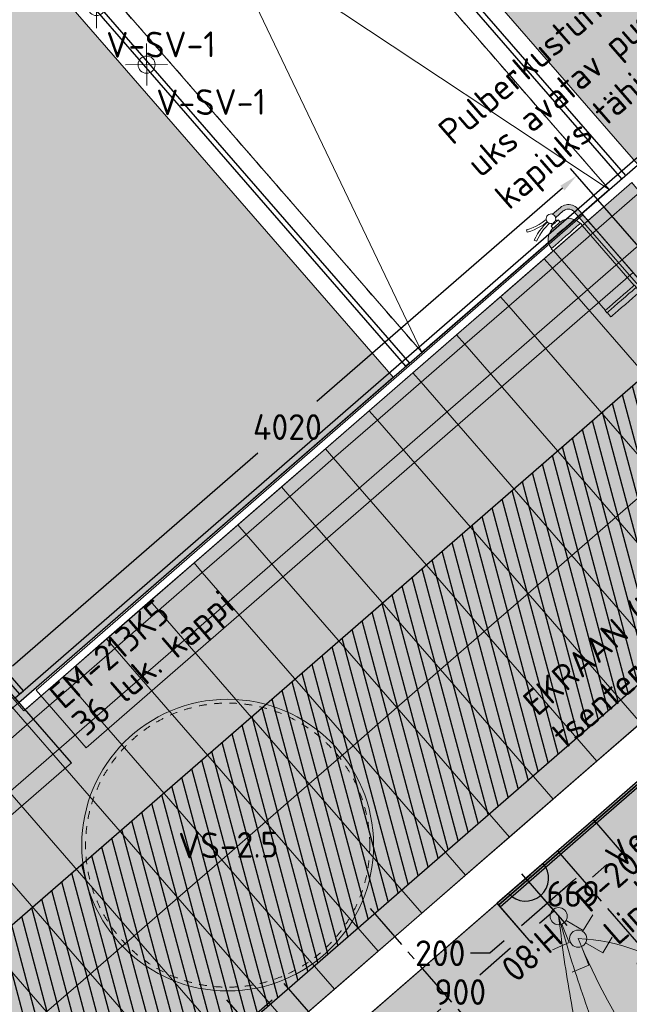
# Model space of a CAD drawing. Header units: millimetres. Extents: x -3074 to 179405, y -22 to 114374.
# Tile 147 of 184: x 161143 to 164339, y 93329 to 98493. Entities that reach past the tile are written whole.
import ezdxf

# ---------------------------------------------------------------- set-up
doc = ezdxf.new("R2010")
doc.units = ezdxf.units.MM
doc.linetypes.add('Center', pattern=[400, 250, -50, 50, -50])
doc.linetypes.add('Hidden_100', pattern=[80, 40, -40])
doc.layers.get('0').update_dxf_attribs({"true_color": 0x000000})
for name, color, linetype, true_color in [('__Ref', 7, 'Continuous', 0x000000), ('_SA-ELEKTER_pistikupesad', 7, 'Continuous', 0x9900cc), ('_SA-KUJA', 1, 'Continuous', 0xff0000), ('_SA-KUJA_hatch', 7, 'Continuous', 0xffd9d9), ('_SA-LAGI_katuseaknad', 7, 'Hidden_100', 0x0000bf), ('_SA-LAGI_tekst', 7, 'Continuous', 0x7f4f3f), ('_SA-PIIRE', 7, 'Continuous', 0x000000), ('_SA-SISUSTUS_DIM', 1, 'Continuous', 0xff0000), ('_SA-SISUSTUS_tekst', 7, 'Continuous', 0x7f4f3f), ('_SA-VALGUSTUS_abi', 7, 'Center', 0xff9f7f)]:
    doc.layers.add(name, color=color, linetype=linetype, true_color=true_color)
for name, color, linetype, lineweight, true_color in [('_SA-ELEKTER_tekst', 7, 'Continuous', 9, 0x9900cc), ('_SA-LAGI', 7, 'Continuous', 9, 0x5b5b5b), ('_SA-LAGI_abi', 250, 'Continuous', 9, 0x333333), ('_SA-LAGI_hatch', 7, 'Continuous', 5, 0x787878), ('_SA-PORAND', 7, 'Continuous', 9, 0x5b5b5b), ('_SA-PORAND_hatch', 254, 'Continuous', 9, 0xbebebe), ('_SA-PORAND_tekst', 7, 'Continuous', 9, 0x5b5b5b), ('_SA-SEIN', 250, 'Continuous', 30, 0x333333), ('_SA-SEIN_dim', 1, 'Continuous', 13, 0xff0000), ('_SA-SISUSTUS_kohtkindel', 7, 'Continuous', 15, 0x7f4f3f), ('_SA-SISUSTUS_seadmed', 7, 'Continuous', 13, 0x9900cc), ('_SA-VALGUSTUS', 20, 'Continuous', 13, 0xff3f00), ('_SA-VALGUSTUS_DIM', 240, 'Continuous', 13, 0xff003f), ('_SA-VALGUSTUS_lulitid', 240, 'Continuous', 9, 0xff003f), ('_SA-VALGUSTUS_valgusgrupid', 240, 'Continuous', 9, 0xff003f)]:
    doc.layers.add(name, color=color, linetype=linetype, lineweight=lineweight, true_color=true_color)
doc.styles.add('DIN Pro Light-Light', font='txt')
doc.styles.add('DIN Pro Medium-Medium', font='txt')
doc.dimstyles.new('INP_100_DIM', dxfattribs={"dimtxt": 135, "dimasz": 100, "dimexe": 50, "dimexo": 0.5, "dimgap": 20, "dimtad": 0, "dimtih": 1, "dimtoh": 1, "dimdec": 0, "dimzin": 1, "dimdsep": 46, "dimtxsty": 'DIN Pro Light-Light', "dimcen": 2.5, "dimadec": 1, "dimazin": 1, "dimtfac": 1, "dimtdec": 4, "dimtix": 1, "dimtofl": 0, "dimtmove": 1, "dimatfit": 3, "dimfxl": 1, "dimtolj": 1, "dimtzin": 1, "dimarcsym": 0})

# ---------------------------------------------------------------- blocks, each defined once
blk = doc.blocks.new('tulekustuti')
for points in [[(216, 30), (216.4, 30), (217.6, 30), (219.5, 30), (222, 30), (224.9, 30), (228, 30), (231.1, 30), (234, 30), (236.5, 30), (238.4, 30), (240, 30), (240, 543.4), (239.5, 551.4), (237.8, 559.6), (235.2, 567.5), (231.4, 575), (226.8, 582), (221.3, 588.3), (215, 593.8), (208, 598.4), (200.5, 602.2), (192.6, 604.8), (184.4, 606.5), (176.4, 607), (121.9, 607), (124.1, 601.5), (125, 595), (124.1, 588.5), (121.9, 583), (175.6, 583), (181.2, 582.6), (186.3, 581.6), (191.3, 579.9), (196, 577.6), (200.3, 574.7), (204.3, 571.3), (207.7, 567.3), (210.6, 563), (212.9, 558.3), (214.6, 553.3), (215.6, 548.2), (216, 542.6)], [(125, 550), (124.1, 550), (121.7, 550), (117.7, 550), (112.5, 550), (106.5, 550), (100, 550), (93.5, 550), (87.5, 550), (82.3, 550), (78.3, 550), (75, 550), (55.6, 547.4), (37.5, 540), (22, 528), (10, 512.5), (2.6, 494.4), (0, 475), (0, 475), (1.5, 475), (11.7, 475), (27.9, 475), (49, 475), (73.6, 475), (100, 475), (126.4, 475), (151, 475), (172.1, 475), (188.3, 475), (198.5, 475), (200, 475), (200, 475), (197.4, 494.4), (190, 512.5), (178, 528), (162.5, 540), (144.4, 547.4)], [(200, 460), (198.5, 460), (188.3, 460), (172.1, 460), (151, 460), (126.4, 460), (100, 460), (73.6, 460), (49, 460), (27.9, 460), (11.7, 460), (1.5, 460), (0, 460), (0, 45), (1.5, 45), (11.7, 45), (27.9, 45), (49, 45), (73.6, 45), (100, 45), (126.4, 45), (151, 45), (172.1, 45), (188.3, 45), (198.5, 45), (200, 45)], [(100, 30), (73.6, 30), (49, 30), (27.9, 30), (11.7, 30), (1.5, 30), (0, 30), (0, 0), (3.4, 0), (13.4, 0), (29.3, 0), (50, 0), (74.1, 0), (100, 0), (125.9, 0), (150, 0), (170.7, 0), (186.6, 0), (196.6, 0), (200, 0), (200, 30), (198.5, 30), (188.3, 30), (172.1, 30), (151, 30), (126.4, 30)]]:
    blk.add_hatch(color=0).paths.add_polyline_path(points, flags=0)
at = {"color": 0, "linetype": 'Continuous', "lineweight": 20}
for p, q in [((-34.3, 634.9), (-39.8, 623.1)), ((-39.8, 623.1), (-22.6, 615.7)), ((-17.9, 627.8), (-34.3, 634.9)), ((-1, 621.8), (-17.9, 627.8)), ((16.2, 616.9), (-1, 621.8)), ((100, 620), (93.5, 619.1)), ((106.5, 619.1), (100, 620)), ((-39.8, 566.9), (-22.6, 574.3)), ((-22.6, 615.7), (-5, 609.5)), ((-22.6, 574.3), (-5, 580.5)), ((-1, 568.2), (-17.9, 562.2)), ((-5, 609.5), (13, 604.3)), ((-5, 580.5), (13, 585.7)), ((16.2, 573.1), (-1, 568.2)), ((13, 604.3), (31.2, 600.2)), ((13, 585.7), (31.2, 589.8)), ((33.6, 613), (16.2, 616.9)), ((33.6, 577), (16.2, 573.1)), ((31.2, 600.2), (49.7, 597.3)), ((31.2, 589.8), (49.7, 592.7)), ((51.3, 610.2), (33.6, 613)), ((51.3, 579.8), (33.6, 577)), ((49.7, 597.3), (68.3, 595.6)), ((49.7, 592.7), (68.3, 594.4)), ((69.1, 608.6), (51.3, 610.2)), ((69.1, 581.4), (51.3, 579.8)), ((68.3, 595.6), (75, 595.4)), ((68.3, 594.4), (75, 594.6)), ((78.9, 608.3), (69.1, 608.6)), ((78.9, 581.7), (69.1, 581.4)), ((75.9, 601.5), (75, 595)), ((75, 595), (75.9, 588.5)), ((78.3, 607.5), (75.9, 601.5)), ((75.9, 588.5), (78.3, 582.5)), ((82.3, 612.7), (78.3, 607.5)), ((78.3, 582.5), (82.3, 577.3)), ((87.5, 616.7), (82.3, 612.7)), ((82.3, 577.3), (87.5, 573.3)), ((85, 565), (85, 575.3)), ((93.5, 619.1), (87.5, 616.7)), ((87.5, 573.3), (93.5, 570.9)), ((93.5, 570.9), (100, 570)), ((100, 570), (106.5, 570.9)), ((112.5, 616.7), (106.5, 619.1)), ((106.5, 570.9), (112.5, 573.3)), ((117.7, 612.7), (112.5, 616.7)), ((112.5, 573.3), (117.7, 577.3)), ((115, 565), (115, 575.3)), ((121.7, 607.5), (117.7, 612.7)), ((117.7, 577.3), (121.7, 582.5)), ((124.1, 601.5), (121.7, 607.5)), ((121.7, 582.5), (124.1, 588.5)), ((176.4, 607), (121.9, 607)), ((175.6, 583), (121.9, 583)), ((125, 595), (124.1, 601.5)), ((124.1, 588.5), (125, 595)), ((181.2, 582.6), (175.6, 583)), ((184.4, 606.5), (176.4, 607)), ((186.3, 581.6), (181.2, 582.6)), ((192.6, 604.8), (184.4, 606.5)), ((191.3, 579.9), (186.3, 581.6)), ((196, 577.6), (191.3, 579.9)), ((200.5, 602.2), (192.6, 604.8)), ((200.3, 574.7), (196, 577.6)), ((204.3, 571.3), (200.3, 574.7)), ((208, 598.4), (200.5, 602.2)), ((207.7, 567.3), (204.3, 571.3)), ((215, 593.8), (208, 598.4)), ((221.3, 588.3), (215, 593.8)), ((226.8, 582), (221.3, 588.3)), ((231.4, 575), (226.8, 582)), ((235.2, 567.5), (231.4, 575)), ((-34.3, 555.1), (-39.8, 566.9)), ((-17.9, 562.2), (-34.3, 555.1)), ((10, 512.5), (22, 528)), ((22, 528), (37.5, 540)), ((37.5, 540), (55.6, 547.4)), ((55.6, 547.4), (75, 550)), ((75, 550), (75, 565)), ((75.9, 565), (75, 565)), ((75.9, 550), (75, 550)), ((78.3, 565), (75.9, 565)), ((78.3, 550), (75.9, 550)), ((82.3, 565), (78.3, 565)), ((82.3, 550), (78.3, 550)), ((87.5, 565), (82.3, 565)), ((87.5, 550), (82.3, 550)), ((93.5, 565), (87.5, 565)), ((93.5, 550), (87.5, 550)), ((100, 565), (93.5, 565)), ((100, 550), (93.5, 550)), ((106.5, 565), (100, 565)), ((106.5, 550), (100, 550)), ((112.5, 565), (106.5, 565)), ((112.5, 550), (106.5, 550)), ((117.7, 565), (112.5, 565)), ((117.7, 550), (112.5, 550)), ((121.7, 565), (117.7, 565)), ((121.7, 550), (117.7, 550)), ((124.1, 565), (121.7, 565)), ((124.1, 550), (121.7, 550)), ((125, 565), (124.1, 565)), ((125, 550), (124.1, 550)), ((125, 550), (125, 565)), ((144.4, 547.4), (125, 550)), ((162.5, 540), (144.4, 547.4)), ((178, 528), (162.5, 540)), ((190, 512.5), (178, 528)), ((210.6, 563), (207.7, 567.3)), ((212.9, 558.3), (210.6, 563)), ((214.6, 553.3), (212.9, 558.3)), ((215.6, 548.2), (214.6, 553.3)), ((216, 542.6), (215.6, 548.2)), ((216, 30), (216, 542.6)), ((237.8, 559.6), (235.2, 567.5)), ((239.5, 551.4), (237.8, 559.6)), ((240, 543.4), (239.5, 551.4)), ((240, 30), (240, 543.4)), ((-2, 460), (-2, 475)), ((1.5, 475), (-2, 475)), ((0, 475), (2.6, 494.4)), ((0, 475), (0, 475)), ((11.7, 475), (1.5, 475)), ((2.6, 494.4), (10, 512.5)), ((27.9, 475), (11.7, 475)), ((49, 475), (27.9, 475)), ((73.6, 475), (49, 475)), ((100, 475), (73.6, 475)), ((126.4, 475), (100, 475)), ((151, 475), (126.4, 475)), ((172.1, 475), (151, 475)), ((188.3, 475), (172.1, 475)), ((198.5, 475), (188.3, 475)), ((197.4, 494.4), (190, 512.5)), ((200, 475), (197.4, 494.4)), ((202, 475), (198.5, 475)), ((200, 475), (200, 475)), ((202, 460), (202, 475)), ((1.5, 460), (-2, 460)), ((0, 45), (0, 460)), ((11.7, 460), (1.5, 460)), ((27.9, 460), (11.7, 460)), ((49, 460), (27.9, 460)), ((73.6, 460), (49, 460)), ((100, 460), (73.6, 460)), ((126.4, 460), (100, 460)), ((151, 460), (126.4, 460)), ((172.1, 460), (151, 460)), ((188.3, 460), (172.1, 460)), ((198.5, 460), (188.3, 460)), ((202, 460), (198.5, 460)), ((200, 45), (200, 460)), ((-2, 30), (-2, 45)), ((1.5, 45), (-2, 45)), ((1.5, 30), (-2, 30)), ((0, 0), (0, 30)), ((3.4, 0), (0, 0)), ((11.7, 45), (1.5, 45)), ((11.7, 30), (1.5, 30)), ((13.4, 0), (3.4, 0)), ((27.9, 45), (11.7, 45)), ((27.9, 30), (11.7, 30)), ((29.3, 0), (13.4, 0)), ((49, 45), (27.9, 45)), ((49, 30), (27.9, 30)), ((50, 0), (29.3, 0)), ((73.6, 45), (49, 45)), ((73.6, 30), (49, 30)), ((74.1, 0), (50, 0)), ((100, 45), (73.6, 45)), ((100, 30), (73.6, 30)), ((100, 0), (74.1, 0)), ((126.4, 45), (100, 45)), ((126.4, 30), (100, 30)), ((125.9, 0), (100, 0)), ((150, 0), (125.9, 0)), ((151, 45), (126.4, 45)), ((151, 30), (126.4, 30)), ((170.7, 0), (150, 0)), ((172.1, 45), (151, 45)), ((172.1, 30), (151, 30)), ((186.6, 0), (170.7, 0)), ((188.3, 45), (172.1, 45)), ((188.3, 30), (172.1, 30)), ((196.6, 0), (186.6, 0)), ((198.5, 45), (188.3, 45)), ((198.5, 30), (188.3, 30)), ((200, 0), (196.6, 0)), ((202, 45), (198.5, 45)), ((202, 30), (198.5, 30)), ((200, 0), (200, 30)), ((202, 30), (202, 45)), ((216, 30), (216.4, 30)), ((216.4, 30), (217.6, 30)), ((217.6, 30), (219.5, 30)), ((219.5, 30), (222, 30)), ((222, 30), (224.9, 30)), ((224.9, 30), (228, 30)), ((228, 30), (231.1, 30)), ((231.1, 30), (234, 30)), ((234, 30), (236.5, 30)), ((236.5, 30), (238.4, 30)), ((238.4, 30), (239.6, 30)), ((239.6, 30), (240, 30))]:
    blk.add_line(p, q, dxfattribs=at)
blk = doc.blocks.new('_SA pistik(syvistatud) x1')
at = {"linetype": 'ByBlock', "lineweight": -2}
blk.add_hatch(color=0, dxfattribs=at).paths.add_polyline_path([(-80.2, 0), (80, 0), (80, 1.8), (79.9, 3.5), (79.8, 5.3), (79.6, 7.1), (79.4, 9), (79.2, 10.8), (78.9, 12.6), (78.5, 14.5), (78.1, 16.3), (77.7, 18.2), (77.2, 20), (76.7, 21.9), (76.1, 23.7), (75.5, 25.5), (74.8, 27.4), (74.1, 29.2), (73.3, 31), (72.5, 32.8), (71.7, 34.6), (70.7, 36.4), (69.8, 38.2), (68.8, 39.9), (67.7, 41.7), (66.6, 43.4), (65.5, 45), (64.3, 46.7), (63, 48.3), (61.7, 49.9), (60.4, 51.5), (59.1, 53), (57.6, 54.5), (56.2, 56), (54.7, 57.4), (53.2, 58.8), (51.7, 60.1), (50.1, 61.4), (48.5, 62.7), (46.8, 63.9), (45.1, 65.1), (43.4, 66.2), (41.7, 67.3), (40, 68.3), (38.2, 69.3), (36.5, 70.3), (34.7, 71.2), (32.8, 72), (31, 72.8), (29.2, 73.5), (27.4, 74.2), (25.5, 74.9), (23.7, 75.5), (21.8, 76), (19.9, 76.5), (18.1, 77), (16.2, 77.4), (14.4, 77.8), (12.5, 78.1), (10.7, 78.4), (8.9, 78.6), (7.1, 78.8), (5.3, 78.9), (3.5, 79), (1.7, 79.1), (-0.1, 79.1), (-1.9, 79.1), (-3.6, 79), (-5.4, 78.9), (-7.2, 78.8), (-9.1, 78.6), (-10.9, 78.4), (-12.7, 78.1), (-14.6, 77.8), (-16.4, 77.4), (-18.3, 77), (-20.1, 76.5), (-22, 76), (-23.8, 75.5), (-25.7, 74.9), (-27.5, 74.2), (-29.4, 73.5), (-31.2, 72.8), (-33, 72), (-34.8, 71.2), (-36.6, 70.3), (-38.4, 69.3), (-40.2, 68.3), (-41.9, 67.3), (-43.6, 66.2), (-45.3, 65.1), (-47, 63.9), (-48.6, 62.7), (-50.3, 61.4), (-51.8, 60.1), (-53.4, 58.8), (-54.9, 57.4), (-56.4, 56), (-57.8, 54.5), (-59.2, 53), (-60.6, 51.5), (-61.9, 49.9), (-63.2, 48.3), (-64.4, 46.7), (-65.6, 45), (-66.8, 43.4), (-67.9, 41.7), (-69, 39.9), (-70, 38.2), (-70.9, 36.4), (-71.8, 34.6), (-72.7, 32.8), (-73.5, 31), (-74.3, 29.2), (-75, 27.4), (-75.7, 25.5), (-76.3, 23.7), (-76.9, 21.9), (-77.4, 20), (-77.9, 18.2), (-78.3, 16.3), (-78.7, 14.5), (-79.1, 12.6), (-79.4, 10.8), (-79.6, 9), (-79.8, 7.1), (-80, 5.3), (-80.1, 3.5), (-80.2, 1.8)], flags=0)
at = {"color": 0, "linetype": 'ByBlock', "lineweight": -2}
for p, q in [((0, 70.7), (0, 218.6)), ((-120, 114.6), (120, 114.6)), ((0, 22), (0, -22)), ((22, 0), (-22, 0))]:
    blk.add_line(p, q, dxfattribs=at)
blk.add_lwpolyline([(-80.2, 0), (80, 0, 0.986995)], format="xyb", close=True, dxfattribs=at)
blk = doc.blocks.new('_SA Lyliti(syvistatud) x2')
at = {"linetype": 'ByBlock', "lineweight": -2}
blk.add_hatch(color=0, dxfattribs=at).paths.add_polyline_path([(75, 0), (75, 1.7), (75, 3.3), (74.9, 5), (74.7, 6.7), (74.5, 8.5), (74.3, 10.2), (74.1, 11.9), (73.8, 13.7), (73.4, 15.4), (73, 17.1), (72.6, 18.9), (72.1, 20.6), (71.6, 22.4), (71, 24.1), (70.4, 25.9), (69.8, 27.6), (69, 29.3), (68.3, 31.1), (67.5, 32.8), (66.6, 34.5), (65.7, 36.1), (64.8, 37.8), (63.8, 39.4), (62.8, 41.1), (61.7, 42.7), (60.6, 44.2), (59.4, 45.8), (58.2, 47.3), (57, 48.8), (55.7, 50.2), (54.4, 51.7), (53.1, 53.1), (51.7, 54.4), (50.2, 55.7), (48.8, 57), (47.3, 58.2), (45.8, 59.4), (44.2, 60.6), (42.7, 61.7), (41.1, 62.8), (39.4, 63.8), (37.8, 64.8), (36.1, 65.7), (34.5, 66.6), (32.8, 67.5), (31.1, 68.3), (29.3, 69), (27.6, 69.8), (25.9, 70.4), (24.1, 71), (22.4, 71.6), (20.6, 72.1), (18.9, 72.6), (17.1, 73), (15.4, 73.4), (13.7, 73.8), (11.9, 74.1), (10.2, 74.3), (8.5, 74.5), (6.7, 74.7), (5, 74.9), (3.3, 75), (1.7, 75), (0, 75), (-1.7, 75), (-3.3, 75), (-5, 74.9), (-6.7, 74.7), (-8.5, 74.5), (-10.2, 74.3), (-11.9, 74.1), (-13.7, 73.8), (-15.4, 73.4), (-17.1, 73), (-18.9, 72.6), (-20.6, 72.1), (-22.4, 71.6), (-24.1, 71), (-25.9, 70.4), (-27.6, 69.8), (-29.3, 69), (-31.1, 68.3), (-32.8, 67.5), (-34.5, 66.6), (-36.1, 65.7), (-37.8, 64.8), (-39.4, 63.8), (-41.1, 62.8), (-42.7, 61.7), (-44.2, 60.6), (-45.8, 59.4), (-47.3, 58.2), (-48.8, 57), (-50.2, 55.7), (-51.7, 54.4), (-53.1, 53.1), (-54.4, 51.7), (-55.7, 50.2), (-57, 48.8), (-58.2, 47.3), (-59.4, 45.8), (-60.6, 44.2), (-61.7, 42.7), (-62.8, 41.1), (-63.8, 39.4), (-64.8, 37.8), (-65.7, 36.1), (-66.6, 34.5), (-67.5, 32.8), (-68.3, 31.1), (-69, 29.3), (-69.8, 27.6), (-70.4, 25.9), (-71, 24.1), (-71.6, 22.4), (-72.1, 20.6), (-72.6, 18.9), (-73, 17.1), (-73.4, 15.4), (-73.8, 13.7), (-74.1, 11.9), (-74.3, 10.2), (-74.5, 8.5), (-74.7, 6.7), (-74.9, 5), (-75, 3.3), (-75, 1.7), (-75, 0), (-75, -1.7), (-75, -3.3), (-74.9, -5), (-74.7, -6.7), (-74.5, -8.5), (-74.3, -10.2), (-74.1, -11.9), (-73.8, -13.7), (-73.4, -15.4), (-73, -17.1), (-72.6, -18.9), (-72.1, -20.6), (-71.6, -22.4), (-71, -24.1), (-70.4, -25.9), (-69.8, -27.6), (-69, -29.3), (-68.3, -31.1), (-67.5, -32.8), (-66.6, -34.5), (-65.7, -36.1), (-64.8, -37.8), (-63.8, -39.4), (-62.8, -41.1), (-61.7, -42.7), (-60.6, -44.2), (-59.4, -45.8), (-58.2, -47.3), (-57, -48.8), (-55.7, -50.2), (-54.4, -51.7), (-53.1, -53.1), (-51.7, -54.4), (-50.2, -55.7), (-48.8, -57), (-47.3, -58.2), (-45.8, -59.4), (-44.2, -60.6), (-42.7, -61.7), (-41.1, -62.8), (-39.4, -63.8), (-37.8, -64.8), (-36.1, -65.7), (-34.5, -66.6), (-32.8, -67.5), (-31.1, -68.3), (-29.3, -69), (-27.6, -69.8), (-25.9, -70.4), (-24.1, -71), (-22.4, -71.6), (-20.6, -72.1), (-18.9, -72.6), (-17.1, -73), (-15.4, -73.4), (-13.7, -73.8), (-11.9, -74.1), (-10.2, -74.3), (-8.5, -74.5), (-6.7, -74.7), (-5, -74.9), (-3.3, -75), (-1.7, -75), (0, -75), (1.7, -75), (3.3, -75), (5, -74.9), (6.7, -74.7), (8.5, -74.5), (10.2, -74.3), (11.9, -74.1), (13.7, -73.8), (15.4, -73.4), (17.1, -73), (18.9, -72.6), (20.6, -72.1), (22.4, -71.6), (24.1, -71), (25.9, -70.4), (27.6, -69.8), (29.3, -69), (31.1, -68.3), (32.8, -67.5), (34.5, -66.6), (36.1, -65.7), (37.8, -64.8), (39.4, -63.8), (41.1, -62.8), (42.7, -61.7), (44.2, -60.6), (45.8, -59.4), (47.3, -58.2), (48.8, -57), (50.2, -55.7), (51.7, -54.4), (53.1, -53.1), (54.4, -51.7), (55.7, -50.2), (57, -48.8), (58.2, -47.3), (59.4, -45.8), (60.6, -44.2), (61.7, -42.7), (62.8, -41.1), (63.8, -39.4), (64.8, -37.8), (65.7, -36.1), (66.6, -34.5), (67.5, -32.8), (68.3, -31.1), (69, -29.3), (69.8, -27.6), (70.4, -25.9), (71, -24.1), (71.6, -22.4), (72.1, -20.6), (72.6, -18.9), (73, -17.1), (73.4, -15.4), (73.8, -13.7), (74.1, -11.9), (74.3, -10.2), (74.5, -8.5), (74.7, -6.7), (74.9, -5), (75, -3.3), (75, -1.7)], flags=0)
at = {"color": 0, "linetype": 'ByBlock', "lineweight": -2}
for p, q in [((-81.1, 235.7), (-232.6, 187.2)), ((-24.4, 70.9), (-81.1, 235.7)), ((24.4, 70.9), (81.1, 235.7)), ((81.1, 235.7), (232.6, 187.2))]:
    blk.add_line(p, q, dxfattribs=at)
blk.add_circle((0, 0), 75, dxfattribs=at)
blk = doc.blocks.new('*D448')
at = {"layer": '_SA-SEIN_dim', "color": 0, "lineweight": -2}
for p, q in [((164671.5, 94717.2), (164835.2, 94528.8)), ((164727, 94501), (164651.9, 94435.7)), ((164166.6, 94278.3), (164330.3, 94089.9)), ((164373, 94193.3), (164448.1, 94258.5))]:
    blk.add_line(p, q, dxfattribs=at)
at = {"layer": '_SA-SEIN_dim', "color": 0}
for points in [[(164737.9, 94488.4), (164716, 94513.5), (164802.4, 94566.6)], [(164362.1, 94205.9), (164383.9, 94180.7), (164297.5, 94127.7)]]:
    blk.add_solid(points, dxfattribs=at)
at = {"layer": 'Defpoints', "color": 0}
for p in [(164671.2, 94717.5), (164802.4, 94566.6), (164166.3, 94278.6)]:
    blk.add_point(p, dxfattribs=at)
at = {"layer": '_SA-SEIN_dim', "color": 0, "insert": (164550, 94347.1), "char_height": 135, "attachment_point": 5, "style": 'DIN Pro Light-Light'}
blk.add_mtext('\\A1;669', dxfattribs=at)
blk = doc.blocks.new('*D449')
at = {"layer": '_SA-SEIN_dim', "color": 0, "lineweight": -2}
for p, q in [((164166.6, 94278.3), (164330.3, 94089.9)), ((164222.1, 94062.1), (164147, 93996.8)), ((163661.7, 93839.4), (163825.4, 93651)), ((163868.1, 93754.4), (163943.2, 93819.6))]:
    blk.add_line(p, q, dxfattribs=at)
at = {"layer": '_SA-SEIN_dim', "color": 0}
for points in [[(164233, 94049.5), (164211.1, 94074.6), (164297.5, 94127.7)], [(163857.2, 93767), (163879, 93741.8), (163792.6, 93688.8)]]:
    blk.add_solid(points, dxfattribs=at)
at = {"layer": 'Defpoints', "color": 0}
for p in [(164166.3, 94278.6), (164297.5, 94127.7), (163661.4, 93839.7)]:
    blk.add_point(p, dxfattribs=at)
at = {"layer": '_SA-SEIN_dim', "color": 0, "insert": (164045.1, 93908.2), "char_height": 135, "attachment_point": 5, "style": 'DIN Pro Light-Light'}
blk.add_mtext('\\A1;669', dxfattribs=at)
blk = doc.blocks.new('*D450')
at = {"layer": '_SA-SEIN_dim', "color": 0, "lineweight": -2}
for p, q in [((163661.7, 93839.4), (163825.4, 93651)), ((163717.2, 93623.2), (163554.9, 93482.2)), ((163188.9, 93163.9), (163351.1, 93305)), ((162982.5, 93248.9), (163146.2, 93060.6))]:
    blk.add_line(p, q, dxfattribs=at)
at = {"layer": '_SA-SEIN_dim', "color": 0}
for points in [[(163728.1, 93610.6), (163706.2, 93635.7), (163792.6, 93688.8)], [(163177.9, 93176.5), (163199.8, 93151.4), (163113.4, 93098.3)]]:
    blk.add_solid(points, dxfattribs=at)
at = {"layer": 'Defpoints', "color": 0}
for p in [(163661.4, 93839.7), (163792.6, 93688.8), (162982.2, 93249.3)]:
    blk.add_point(p, dxfattribs=at)
at = {"layer": '_SA-SEIN_dim', "color": 0, "insert": (163453, 93393.6), "char_height": 135, "attachment_point": 5, "style": 'DIN Pro Light-Light'}
blk.add_mtext('\\A1;900', dxfattribs=at)
blk = doc.blocks.new('*D472')
at = {"layer": '_SA-SISUSTUS_DIM', "color": 0, "lineweight": -2}
for p, q in [((164448.4, 97232.8), (164031, 97713)), ((163988.3, 97609.7), (162701.9, 96491.4)), ((161105.3, 95103.5), (162391.7, 96221.7)), ((161414.4, 94595.5), (160997, 95075.7))]:
    blk.add_line(p, q, dxfattribs=at)
at = {"layer": '_SA-SISUSTUS_DIM', "color": 0}
for points in [[(163999.2, 97597.1), (163977.4, 97622.2), (164063.8, 97675.3)], [(161094.4, 95116.1), (161116.2, 95090.9), (161029.8, 95037.9)]]:
    blk.add_solid(points, dxfattribs=at)
at = {"layer": 'Defpoints', "color": 0}
for p in [(164063.8, 97675.3), (164448.7, 97232.4), (161414.8, 94595.1)]:
    blk.add_point(p, dxfattribs=at)
at = {"layer": '_SA-SISUSTUS_DIM', "color": 0, "insert": (162546.8, 96356.6), "char_height": 135, "attachment_point": 5, "style": 'DIN Pro Light-Light'}
blk.add_mtext('\\A1;4020', dxfattribs=at)
blk = doc.blocks.new('*D622')
at = {"layer": '_SA-VALGUSTUS_DIM', "color": 0, "lineweight": -2}
for p, q in [((163796.9, 93988.7), (163942.2, 93821.6)), ((163984.9, 93924.9), (164060.3, 93990.5)), ((163646, 93857.5), (163791.3, 93690.4)), ((163683, 93662.5), (163607.5, 93596.9)), ((163607.5, 93596.9), (163507.5, 93596.9))]:
    blk.add_line(p, q, dxfattribs=at)
at = {"layer": '_SA-VALGUSTUS_DIM', "color": 0}
for points in [[(163973.9, 93937.5), (163995.8, 93912.3), (163909.4, 93859.3)], [(163693.9, 93649.9), (163672, 93675.1), (163758.4, 93728.1)]]:
    blk.add_solid(points, dxfattribs=at)
at = {"layer": 'Defpoints', "color": 0}
for p in [(163796.6, 93989.1), (163645.7, 93857.8), (163758.4, 93728.1)]:
    blk.add_point(p, dxfattribs=at)
at = {"layer": '_SA-VALGUSTUS_DIM', "color": 0, "insert": (163348, 93596.9), "char_height": 135, "attachment_point": 5, "style": 'DIN Pro Light-Light'}
blk.add_mtext('\\A1;200', dxfattribs=at)
blk = doc.blocks.new('VS-2.5')
at = {"color": 0, "lineweight": -2}
blk.add_circle((0, -765), 765, dxfattribs=at)
at = {"color": 0, "linetype": 'Hidden_100', "lineweight": -2}
blk.add_circle((0, -765), 745, dxfattribs=at)
at = {"color": 0, "lineweight": -2, "insert": (-258.9, -697.1), "char_height": 135, "width": 1352.951, "attachment_point": 1, "style": 'DIN Pro Medium-Medium'}
blk.add_mtext('VS-2.5', dxfattribs=at)
blk = doc.blocks.new('V-SV-1')
at = {"color": 0, "linetype": 'ByBlock', "lineweight": -2}
for p, q in [((0, -110.2), (0, 110.2)), ((-110.2, 0), (110.2, 0))]:
    blk.add_line(p, q, dxfattribs=at)
blk.add_circle((0, 0), 45, dxfattribs=at)
at = {"color": 0, "linetype": 'ByBlock', "lineweight": -2, "insert": (50, -131), "char_height": 135, "width": 1373.607, "attachment_point": 1, "style": 'DIN Pro Medium-Medium'}
blk.add_mtext('V-SV-1', dxfattribs=at)

msp = doc.modelspace()

# ---------------------------------------------------------------- hatches: boundary and pattern name
at = {"layer": '_SA-KUJA_hatch'}
h = msp.add_hatch(dxfattribs=at)
h.set_pattern_fill('Hatch1', color=256, scale=500, angle=285, style=0, pattern_type=2)
h.set_pattern_definition([(285, (0, 0), (60.370364, 16.17619), [])])
h.paths.add_polyline_path([(130480.3, 69056.5), (130480.3, 55146.1), (131580.2, 55146.1), (131580.2, 61307.5), (132780.2, 61920), (132780.2, 55146.1), (132890, 55146.1), (132880, 53721.5), (129100, 53721.5), (129100, 55146.1), (129280.3, 55146.1), (129280.3, 69056.5), (122910, 69056.5), (122910, 70256.5), (134083.2, 70256.5), (168131.4, 99854.1), (168609.9, 100270.1), (164958.9, 104473.2), (165864.5, 105260.5), (170389.6, 100054.9), (169907.3, 99635.6), (169928.7, 99607.7), (169019.7, 98824.4), (168916.1, 98946.2), (134531.9, 69056.5)], flags=0)
at = {"layer": '_SA-LAGI_hatch'}
h = msp.add_hatch(dxfattribs=at)
h.set_pattern_fill('Squares', color=256, scale=200, angle=41, style=0, pattern_type=2)
h.set_pattern_definition([(41, (2e-13, 0), (-32.802951, 37.735479), [50, -50]), (131, (2e-13, 0), (-37.735479, -32.802951), [50, -50])])
h.paths.add_polyline_path([(161294.4, 101287.8), (164384.5, 97733.1), (167410.9, 100363.9), (164320.9, 103918.6)], flags=0)
h = msp.add_hatch(dxfattribs=at)
h.set_pattern_fill('Plus', color=256, scale=200, angle=41, style=0, pattern_type=2)
h.set_pattern_definition([(41, (-18.87, -16.4), (-131.2118, 150.94192), [50, -150]), (131, (16.4, -18.87), (-150.94192, -131.2118), [50, -150])])
h.paths.add_polyline_path([(162278.7, 92961.1), (165539.3, 89210.2), (162958.2, 86966.4), (159697.6, 90717.3), (149531.7, 81880.2), (152792.3, 78129.3), (150543.2, 76174.3), (147282.6, 79925.2), (140165.8, 73738.6), (138919.3, 75172.6), (167837.4, 100178.2), (168319.5, 100597.3), (168613.9, 100853.4), (168818.5, 101031), (169475.1, 101601.8), (170656, 100243.3)], flags=0)
h = msp.add_hatch(dxfattribs=at)
h.set_pattern_fill('Squares', color=256, scale=200, angle=41, style=0, pattern_type=2)
h.set_pattern_definition([(41, (2e-13, 0), (-32.802951, 37.735479), [50, -50]), (131, (2e-13, 0), (-37.735479, -32.802951), [50, -50])])
h.paths.add_polyline_path([(160082.4, 93993.4), (156992.4, 97548.1), (160011.4, 100172.5), (163101.5, 96617.8)], flags=0)
h = msp.add_hatch(dxfattribs=at)
h.set_pattern_fill('Plus', color=256, scale=100, angle=41, style=0, pattern_type=2)
h.set_pattern_definition([(41, (-9.43, -8.2), (-65.605903, 75.47096), [25, -75]), (131, (8.2, -9.43), (-75.47096, -65.605903), [25, -75])])
h.paths.add_polyline_path([(162589.1, 92939.4), (165698.8, 89362), (172106.3, 94932), (169901.8, 97467.7), (169599.9, 97205.2), (168694.7, 98246.9)], flags=0)
h.paths.add_polyline_path([(164150.7, 92972), (165948.4, 90904), (170620.1, 94965), (168820, 97031)], flags=0)
at = {"layer": '_SA-PORAND_hatch', "true_color": 0xf1f1e1}
msp.add_hatch(color=7, dxfattribs=at).paths.add_polyline_path([(162996.6, 93293.6), (163690.9, 93897.2), (163721.1, 93923.4), (168694.7, 98246.9), (169599.9, 97205.2), (169901.8, 97467.7), (172106.3, 94932), (171585.5, 94479.3), (171011.9, 93980.7), (170491.2, 93528), (169917.6, 93029.4), (169396.9, 92576.7), (168823.3, 92078.1), (168302.5, 91625.4), (167729, 91126.8), (167208.2, 90674.2), (166823.3, 90339.6), (166302.6, 89886.9), (165910.1, 89545.7), (162800.4, 93123.1), (162966.4, 93267.4)], flags=0)
at = {"layer": '_SA-PORAND_hatch', "true_color": 0xfafafa}
for points in [[(164395.1, 97588.7), (164351.8, 97638.5), (164122.4, 97439), (164165.7, 97389.2)], [(164955.6, 96480.6), (164165.7, 97389.2), (163936.3, 97189.8), (164726.2, 96281.1)], [(163936.3, 97189.8), (163893, 97239.6), (163663.5, 97040.2), (163706.8, 96990.4)], [(164726.2, 96281.1), (163936.3, 97189.8), (163706.8, 96990.4), (164496.7, 96081.7)], [(163477.4, 96790.9), (163434.1, 96840.7), (163204.7, 96641.3), (163248, 96591.5)], [(165087.2, 95402.4), (164496.7, 96081.7), (164267.3, 95882.2), (164857.8, 95203)], [(164857.8, 95203), (164267.3, 95882.2), (164037.9, 95682.8), (164628.3, 95003.6)], [(163120.1, 94885), (162330.3, 95793.7), (162100.8, 95594.3), (162890.7, 94685.6)], [(161412.5, 94995.9), (161369.2, 95045.7), (161164.5, 94867.8), (160417.9, 95726.6), (160393.2, 95705.2), (161183.1, 94796.5)], [(162100.8, 95594.3), (162057.5, 95644.1), (161828.1, 95444.6), (161871.4, 95394.8)], [(164628.3, 95003.6), (164037.9, 95682.8), (163808.4, 95483.4), (164398.9, 94804.1)], [(164169.5, 94604.7), (163579, 95283.9), (163349.6, 95084.5), (163940, 94405.2)], [(162202.4, 94087.3), (161412.5, 94995.9), (161183.1, 94796.5), (161973, 93887.8)], [(163710.6, 94205.8), (163120.1, 94885), (162890.7, 94685.6), (163481.2, 94006.4)], [(163251.7, 93806.9), (162661.3, 94486.1), (162431.9, 94286.7), (163022.3, 93607.5)], [(161514.1, 93488.9), (160724.2, 94397.6), (160494.8, 94198.2), (161284.7, 93289.5)], [(161284.7, 93289.5), (160494.8, 94198.2), (160265.4, 93998.7), (161055.3, 93090.1)], [(162278.7, 92961.1), (162334, 93009.1), (161743.6, 93688.4), (161514.1, 93488.9), (162304, 92580.3), (162478.1, 92731.6)], [(162304, 92580.3), (161514.1, 93488.9), (161284.7, 93289.5), (162074.6, 92380.8)]]:
    msp.add_hatch(color=7, dxfattribs=at).paths.add_polyline_path(points, flags=0)
at = {"layer": '_SA-PORAND_hatch', "true_color": 0xdcdcdc}
for points in [[(165185, 96680), (164395.1, 97588.7), (164165.7, 97389.2), (164955.6, 96480.6)], [(164165.7, 97389.2), (164122.4, 97439), (163893, 97239.6), (163936.3, 97189.8)], [(163706.8, 96990.4), (163663.5, 97040.2), (163434.1, 96840.7), (163477.4, 96790.9)], [(164496.7, 96081.7), (163706.8, 96990.4), (163477.4, 96790.9), (164267.3, 95882.2)], [(163248, 96591.5), (163204.7, 96641.3), (162975.2, 96441.8), (163018.5, 96392)], [(164037.9, 95682.8), (163248, 96591.5), (163018.5, 96392), (163808.4, 95483.4)], [(163018.5, 96392), (162975.2, 96441.8), (162745.8, 96242.4), (162789.1, 96192.6)], [(163808.4, 95483.4), (163018.5, 96392), (162789.1, 96192.6), (163579, 95283.9)], [(162789.1, 96192.6), (162745.8, 96242.4), (162516.4, 96043), (162559.7, 95993.1)], [(163579, 95283.9), (162789.1, 96192.6), (162559.7, 95993.1), (163349.6, 95084.5)], [(162559.7, 95993.1), (162516.4, 96043), (162287, 95843.5), (162330.3, 95793.7)], [(163349.6, 95084.5), (162559.7, 95993.1), (162330.3, 95793.7), (163120.1, 94885)], [(162330.3, 95793.7), (162287, 95843.5), (162057.5, 95644.1), (162100.8, 95594.3)], [(162890.7, 94685.6), (162100.8, 95594.3), (161871.4, 95394.8), (162661.3, 94486.1)], [(161642, 95195.4), (161598.7, 95245.2), (161369.2, 95045.7), (161412.5, 94995.9)], [(162431.9, 94286.7), (161642, 95195.4), (161412.5, 94995.9), (162202.4, 94087.3)], [(161973, 93887.8), (161183.1, 94796.5), (160953.7, 94597.1), (161743.6, 93688.4)], [(163481.2, 94006.4), (162890.7, 94685.6), (162661.3, 94486.1), (163251.7, 93806.9)]]:
    msp.add_hatch(color=254, dxfattribs=at).paths.add_polyline_path(points, flags=0)
at = {"layer": '_SA-PORAND_hatch', "true_color": 0xebebeb}
for points in [[(164267.3, 95882.2), (163477.4, 96790.9), (163248, 96591.5), (164037.9, 95682.8)], [(161183.1, 94796.5), (160393.2, 95705.2), (160163.8, 95505.7), (160953.7, 94597.1)], [(164398.9, 94804.1), (163808.4, 95483.4), (163579, 95283.9), (164169.5, 94604.7)], [(161871.4, 95394.8), (161828.1, 95444.6), (161598.7, 95245.2), (161642, 95195.4)], [(162661.3, 94486.1), (161871.4, 95394.8), (161642, 95195.4), (162431.9, 94286.7)], [(163940, 94405.2), (163349.6, 95084.5), (163120.1, 94885), (163710.6, 94205.8)], [(161743.6, 93688.4), (160953.7, 94597.1), (160724.2, 94397.6), (161514.1, 93488.9)], [(163022.3, 93607.5), (162431.9, 94286.7), (162202.4, 94087.3), (162792.9, 93408)], [(162792.9, 93408), (162202.4, 94087.3), (161973, 93887.8), (162563.4, 93208.6)], [(162563.4, 93208.6), (161973, 93887.8), (161743.6, 93688.4), (162334, 93009.1)]]:
    msp.add_hatch(color=7, dxfattribs=at).paths.add_polyline_path(points, flags=0)

# ---------------------------------------------------------------- linework, layer by layer
at = {"layer": '__Ref'}
msp.add_lwpolyline([(161139.2, 94912.1), (167252.4, 100226.2), (167232.1, 100249.6), (161118.9, 94935.5)], close=True, dxfattribs=at)
at = {"layer": '_SA-KUJA', "color": 1, "true_color": 0xff0000}
msp.add_lwpolyline([(130480.3, 55146.1), (130480.3, 69056.5), (134531.9, 69056.5), (168918.7, 98948.5), (168916.1, 98946.2), (169019.7, 98824.4), (169928.7, 99607.7), (169907.3, 99635.6), (170389.6, 100054.9), (165864.5, 105260.5), (164958.9, 104473.2), (168609.9, 100270.1), (134083.2, 70256.5), (122910, 70256.5), (122910, 69056.5), (129280.3, 69056.5), (129280.3, 55146.1)], dxfattribs=at)
at = {"layer": '_SA-LAGI'}
for points in [[(161294.4, 101287.8), (164384.5, 97733.1), (167410.9, 100363.9), (164320.9, 103918.6)], [(160162.4, 100303.7), (163252.4, 96749), (164233.5, 97601.9), (161143.5, 101156.6)], [(160082.4, 93993.4), (156992.4, 97548.1), (160011.4, 100172.5), (163101.5, 96617.8)], [(162589.1, 92939.4), (165698.8, 89362), (172106.3, 94932), (169901.8, 97467.7), (169599.9, 97205.2), (168694.7, 98246.9)]]:
    msp.add_lwpolyline(points, close=True, dxfattribs=at)
at = {"layer": '_SA-LAGI_abi'}
for p, q in [((161144.5, 101155.5), (163252.4, 96749)), ((160163.4, 100302.6), (164233.5, 97601.9))]:
    msp.add_line(p, q, dxfattribs=at)
at = {"layer": '_SA-LAGI_hatch'}
msp.add_lwpolyline([(162278.7, 92961.1), (165539.3, 89210.2), (162958.2, 86966.4), (159697.6, 90717.3), (149531.7, 81880.2), (152792.3, 78129.3), (150543.2, 76174.3), (147282.6, 79925.2), (140165.8, 73738.6), (138919.3, 75172.6), (167771.7, 100253.6), (167561.6, 100494.4), (168543.2, 101347.7), (165453.1, 104902.4), (166109.5, 105473.5), (170656, 100243.3)], close=True, dxfattribs=at)
at = {"layer": '_SA-LAGI_katuseaknad'}
msp.add_lwpolyline([(160162.4, 100303.7), (161143.5, 101156.6), (164233.5, 97601.9), (163252.4, 96749)], close=True, dxfattribs=at)
at = {"layer": '_SA-PIIRE'}
msp.add_lwpolyline([(161142.4, 94955.8), (161162.7, 94973.5), (158093, 98504.8), (158072.7, 98487.1)], close=True, dxfattribs=at)
at = {"layer": '_SA-PORAND'}
for points in [[(170656, 100243.3), (163576.8, 94089.5), (162829.6, 93440), (162278.7, 92961.1), (165670.5, 89059.2), (163089.4, 86815.5), (159697.6, 90717.3), (154256.1, 85987.2), (153509, 85337.7), (149531.7, 81880.2)], [(161097.8, 94319.5), (161414.8, 94595.1), (161172, 94874.3), (164206, 97511.7), (164448.7, 97232.4), (164765.7, 97508), (164522.9, 97787.2), (167277.7, 100181.9)]]:
    msp.add_lwpolyline(points, dxfattribs=at)
for points in [[(162996.6, 93293.6), (168694.7, 98246.9), (169599.9, 97205.2), (169901.8, 97467.7), (172106.3, 94932), (170491.2, 93528), (169917.6, 93029.4), (166302.6, 89886.9), (165910.1, 89545.7), (162800.4, 93123.1), (162966.4, 93267.4)], [(164395.1, 97588.7), (164351.8, 97638.5), (164122.4, 97439), (164165.7, 97389.2)], [(165185, 96680), (164395.1, 97588.7), (164165.7, 97389.2), (164955.6, 96480.6)], [(164165.7, 97389.2), (164122.4, 97439), (163893, 97239.6), (163936.3, 97189.8)], [(164955.6, 96480.6), (164165.7, 97389.2), (163936.3, 97189.8), (164726.2, 96281.1)], [(163936.3, 97189.8), (163893, 97239.6), (163663.5, 97040.2), (163706.8, 96990.4)], [(164726.2, 96281.1), (163936.3, 97189.8), (163706.8, 96990.4), (164496.7, 96081.7)], [(163706.8, 96990.4), (163663.5, 97040.2), (163434.1, 96840.7), (163477.4, 96790.9)], [(164496.7, 96081.7), (163706.8, 96990.4), (163477.4, 96790.9), (164267.3, 95882.2)], [(163477.4, 96790.9), (163434.1, 96840.7), (163204.7, 96641.3), (163248, 96591.5)], [(164267.3, 95882.2), (163477.4, 96790.9), (163248, 96591.5), (164037.9, 95682.8)], [(163248, 96591.5), (163204.7, 96641.3), (162975.2, 96441.8), (163018.5, 96392)], [(164037.9, 95682.8), (163248, 96591.5), (163018.5, 96392), (163808.4, 95483.4)], [(163018.5, 96392), (162975.2, 96441.8), (162745.8, 96242.4), (162789.1, 96192.6)], [(163808.4, 95483.4), (163018.5, 96392), (162789.1, 96192.6), (163579, 95283.9)], [(162789.1, 96192.6), (162745.8, 96242.4), (162516.4, 96043), (162559.7, 95993.1)], [(163579, 95283.9), (162789.1, 96192.6), (162559.7, 95993.1), (163349.6, 95084.5)], [(165087.2, 95402.4), (164496.7, 96081.7), (164267.3, 95882.2), (164857.8, 95203)], [(162559.7, 95993.1), (162516.4, 96043), (162287, 95843.5), (162330.3, 95793.7)], [(163349.6, 95084.5), (162559.7, 95993.1), (162330.3, 95793.7), (163120.1, 94885)], [(164857.8, 95203), (164267.3, 95882.2), (164037.9, 95682.8), (164628.3, 95003.6)], [(162330.3, 95793.7), (162287, 95843.5), (162057.5, 95644.1), (162100.8, 95594.3)], [(163120.1, 94885), (162330.3, 95793.7), (162100.8, 95594.3), (162890.7, 94685.6)], [(161183.1, 94796.5), (160393.2, 95705.2), (160163.8, 95505.7), (160953.7, 94597.1)], [(161412.5, 94995.9), (161369.2, 95045.7), (161164.5, 94867.8), (160417.9, 95726.6), (160393.2, 95705.2), (161183.1, 94796.5)], [(162100.8, 95594.3), (162057.5, 95644.1), (161828.1, 95444.6), (161871.4, 95394.8)], [(164628.3, 95003.6), (164037.9, 95682.8), (163808.4, 95483.4), (164398.9, 94804.1)], [(162890.7, 94685.6), (162100.8, 95594.3), (161871.4, 95394.8), (162661.3, 94486.1)], [(164398.9, 94804.1), (163808.4, 95483.4), (163579, 95283.9), (164169.5, 94604.7)], [(161871.4, 95394.8), (161828.1, 95444.6), (161598.7, 95245.2), (161642, 95195.4)], [(162661.3, 94486.1), (161871.4, 95394.8), (161642, 95195.4), (162431.9, 94286.7)], [(164169.5, 94604.7), (163579, 95283.9), (163349.6, 95084.5), (163940, 94405.2)], [(161642, 95195.4), (161598.7, 95245.2), (161369.2, 95045.7), (161412.5, 94995.9)], [(162431.9, 94286.7), (161642, 95195.4), (161412.5, 94995.9), (162202.4, 94087.3)], [(163940, 94405.2), (163349.6, 95084.5), (163120.1, 94885), (163710.6, 94205.8)], [(162202.4, 94087.3), (161412.5, 94995.9), (161183.1, 94796.5), (161973, 93887.8)], [(163710.6, 94205.8), (163120.1, 94885), (162890.7, 94685.6), (163481.2, 94006.4)], [(161973, 93887.8), (161183.1, 94796.5), (160953.7, 94597.1), (161743.6, 93688.4)], [(163481.2, 94006.4), (162890.7, 94685.6), (162661.3, 94486.1), (163251.7, 93806.9)], [(161743.6, 93688.4), (160953.7, 94597.1), (160724.2, 94397.6), (161514.1, 93488.9)], [(163251.7, 93806.9), (162661.3, 94486.1), (162431.9, 94286.7), (163022.3, 93607.5)], [(161514.1, 93488.9), (160724.2, 94397.6), (160494.8, 94198.2), (161284.7, 93289.5)], [(163022.3, 93607.5), (162431.9, 94286.7), (162202.4, 94087.3), (162792.9, 93408)], [(161284.7, 93289.5), (160494.8, 94198.2), (160265.4, 93998.7), (161055.3, 93090.1)], [(162792.9, 93408), (162202.4, 94087.3), (161973, 93887.8), (162563.4, 93208.6)], [(162563.4, 93208.6), (161973, 93887.8), (161743.6, 93688.4), (162334, 93009.1)], [(162278.7, 92961.1), (162334, 93009.1), (161743.6, 93688.4), (161514.1, 93488.9), (162304, 92580.3), (162478.1, 92731.6)], [(162304, 92580.3), (161514.1, 93488.9), (161284.7, 93289.5), (162074.6, 92380.8)]]:
    msp.add_lwpolyline(points, close=True, dxfattribs=at)
at = {"layer": '_SA-SEIN'}
for points in [[(164150.6, 94296.7), (164158.4, 94287.7), (164663.3, 94726.6), (164655.5, 94735.6)], [(164158.4, 94287.7), (164166.3, 94278.6), (164671.2, 94717.5), (164663.3, 94726.6)], [(163647.2, 93859.2), (163655, 93850.1), (164158.4, 94287.7), (164150.6, 94296.7)], [(163655, 93850.1), (163662.9, 93841), (164166.3, 94278.6), (164158.4, 94287.7)], [(163647.2, 93859.2), (163645.7, 93857.8), (163661.4, 93839.7), (163662.9, 93841)]]:
    msp.add_lwpolyline(points, close=True, dxfattribs=at)
at = {"layer": '_SA-SISUSTUS_kohtkindel'}
msp.add_lwpolyline([(161491.6, 94675.1), (164358.8, 97167.5), (164096.3, 97469.4), (161229.2, 94977)], close=True, dxfattribs=at)
at = {"layer": '_SA-VALGUSTUS', "color": 0, "linetype": 'ByBlock', "lineweight": -2}
for points in [[(161209.6, 101214), (161228.5, 101230.4), (164318.4, 97675.7), (164299.6, 97659.3)], [(163186.3, 96691.5), (163167.4, 96675.1), (160077.5, 100229.9), (160096.4, 100246.3)]]:
    msp.add_lwpolyline(points, close=True, dxfattribs=at)
at = {"layer": '_SA-VALGUSTUS_abi'}
for p, q in [((163962.6, 94133.4), (167072.4, 90556.1)), ((162981.1, 93831.3), (167161.4, 89022.3)), ((162528.3, 93437.6), (166708.6, 88628.7))]:
    msp.add_line(p, q, dxfattribs=at)
at = {"layer": '_SA-VALGUSTUS_valgusgrupid'}
msp.add_arc((167400.2, 95057.7), 3605.5, 202.5737, 247.7125, dxfattribs=at)
at = {"layer": '_SA-VALGUSTUS_valgusgrupid', "extrusion": (0, 0, -1)}
msp.add_arc((-164031.9, 92704), 970.4, 92.3019, 165.8916, dxfattribs=at)
at = {"layer": '_SA-VALGUSTUS_valgusgrupid'}
for points, weights in [([(163968.5, 93791.4), (164403.4, 92197.2), (165511.3, 90981.5)], [1, 0.96264627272, 1]), ([(163968.5, 93791.4), (164165.2, 92078), (165135.2, 90521.8)], [1, 0.972425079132, 1])]:
    msp.add_rational_spline(points, weights, degree=2, dxfattribs=at)

# ---------------------------------------------------------------- block references
at = {"layer": '_SA-ELEKTER_pistikupesad', "zscale": 1.5}
for p, xscale, yscale, rotation in [((163796.6, 93989.1), 1.5, 1.5, 221.0000018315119), ((162444.6, 93105.3), 1.499999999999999, 1.499999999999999, 41.00000183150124)]:
    msp.add_blockref('_SA pistik(syvistatud) x1', p, dxfattribs=dict(at, xscale=xscale, yscale=yscale, rotation=rotation))
at = {"layer": '_SA-KUJA', "rotation": 40.99996446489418}
msp.add_blockref('tulekustuti', (164243.2, 96934.6), dxfattribs=at)
at = {"layer": '_SA-VALGUSTUS'}
for name, p, rotation in [('V-SV-1', (161546.2, 98559.3), 0.326130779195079), ('V-SV-1', (161808.6, 98257.4), 0.326130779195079), ('VS-2.5', (162225.4, 94928.9), 0.620562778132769)]:
    msp.add_blockref(name, p, dxfattribs=dict(at, rotation=rotation))
at = {"layer": '_SA-VALGUSTUS_lulitid', "xscale": -0.5999999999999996, "yscale": 0.5999999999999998, "zscale": 0.6000000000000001, "rotation": 220.9999983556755}
for p in [(163968.5, 93791.4), (164070.9, 93673.6)]:
    msp.add_blockref('_SA Lyliti(syvistatud) x2', p, dxfattribs=at)

# ---------------------------------------------------------------- texts
at = {"layer": '_SA-ELEKTER_tekst', "insert": (163998.8, 93659.4), "char_height": 135, "width": 1007.705, "attachment_point": 1, "rotation": 221, "style": 'DIN Pro Light-Light'}
msp.add_mtext('H:80', dxfattribs=at)
at = {"layer": '_SA-KUJA', "insert": (163324.7, 97932.1), "char_height": 135, "width": 5526.885, "attachment_point": 1, "rotation": 41, "style": 'DIN Pro Medium-Medium'}
msp.add_mtext('{\\fDIN Pro;Pulberkustuti kapis,}\\P{\\fDIN Pro;uks avatav push-pull süsteemil, }\\P{\\fDIN Pro;kapiuks tähistatud kleebisega}\\P', dxfattribs=at)
at = {"layer": '_SA-LAGI_tekst', "insert": (164201.6, 94129.9), "char_height": 135, "width": 3558.689, "attachment_point": 1, "rotation": 41, "style": 'DIN Pro Medium-Medium'}
msp.add_mtext('{\\fDIN Pro;Vert:L-20 (Valge)}\\P{\\fDIN Pro;Hor:L-21 (Helehall) }\\P{\\fDIN Pro;H:2700}\\P{\\fDIN Pro;vt. SAD-L2}\\P', dxfattribs=at)
at = {"layer": '_SA-PORAND_tekst', "insert": (164042, 93905.5), "char_height": 135, "width": 7753.279, "attachment_point": 1, "rotation": 41, "style": 'DIN Pro Medium-Medium'}
msp.add_mtext('{\\fDIN Pro;P-20 (Hall)}\\P{\\fDIN Pro;Linoleom keerab igalt }\\P{\\fDIN Pro;poolt üles 150mm}\\P{\\fDIN Pro;vt. SAD-PL11 (Seinas)}\\P{\\fDIN Pro;vt. SAD-PL10 (Akna ümber)}\\P{\\fDIN Pro;vt. SAD-PL12 (Kokkupuutel P-70 põrandaga)}\\P{\\fDIN Pro;va. akende eest.}\\P', dxfattribs=at)
at = {"layer": '_SA-SISUSTUS_seadmed', "insert": (163769.1, 94936.7), "char_height": 135, "width": 5169.836, "attachment_point": 1, "rotation": 41, "style": 'DIN Pro Medium-Medium'}
msp.add_mtext('{\\fDIN Pro;EKRAAN (korruse infoekraan)}\\P{\\fDIN Pro;tsenter H.1500mm}\\P', dxfattribs=at)
at = {"layer": '_SA-SISUSTUS_tekst', "char_height": 135, "attachment_point": 1, "rotation": 40.7881}
for s, insert, width, style in [('36 luk. kappi', (161404.1, 94831.7), 2332.623, 'DIN Pro Light-Light'), ('EM-213K5', (161285.6, 94973.1), 1996.23, 'DIN Pro Medium-Medium')]:
    msp.add_mtext(s, dxfattribs=dict(at, insert=insert, width=width, style=style))

# ---------------------------------------------------------------- dimensions: what is measured, and where the dimension line sits
at = {"layer": '_SA-SEIN_dim'}
for base, p1, p2, picture, middle in [((164802.4, 94566.6), (164166.3, 94278.6), (164671.2, 94717.5), '*D448', (164550, 94347.1)), ((164297.5, 94127.7), (163661.4, 93839.7), (164166.3, 94278.6), '*D449', (164045.1, 93908.2)), ((163792.6, 93688.8), (162982.2, 93249.3), (163661.4, 93839.7), '*D450', (163453, 93393.6))]:
    dim = msp.add_linear_dim(base=base, p1=p1, p2=p2, angle=40.9993, dimstyle='INP_100_DIM', override={"dimtxt": 135, "dimasz": 100, "dimexe": 50, "dimexo": 0.5, "dimgap": 20, "dimdec": 0, "dimzin": 1, "dimtxsty": 'DIN Pro Light-Light', "dimsah": 0, "dimcen": 2.5, "dimadec": 1, "dimazin": 1, "dimtix": 0, "dimtmove": 0, "dimtzin": 1}, dxfattribs=at)
    dim.commit()
    dim.dimension.update_dxf_attribs({"geometry": picture, "text_midpoint": middle})
at = {"layer": '_SA-SISUSTUS_DIM'}
dim = msp.add_linear_dim(base=(164063.8, 97675.3), p1=(161414.8, 94595.1), p2=(164448.7, 97232.4), angle=41, dimstyle='INP_100_DIM', override={"dimtxt": 135, "dimasz": 100, "dimexe": 50, "dimexo": 0.5, "dimgap": 20, "dimdec": 0, "dimzin": 1, "dimtxsty": 'DIN Pro Light-Light', "dimsah": 0, "dimcen": 2.5, "dimadec": 1, "dimazin": 1, "dimtix": 0, "dimtmove": 0, "dimtzin": 1}, dxfattribs=at)
dim.commit()
dim.dimension.update_dxf_attribs({"geometry": '*D472', "text_midpoint": (162546.8, 96356.6)})
at = {"layer": '_SA-VALGUSTUS_DIM'}
dim = msp.add_linear_dim(base=(163758.4, 93728.1), p1=(163796.6, 93989.1), p2=(163645.7, 93857.8), angle=221, dimstyle='INP_100_DIM', override={"dimtxt": 135, "dimasz": 100, "dimexe": 50, "dimexo": 0.5, "dimgap": 20, "dimdec": 0, "dimzin": 1, "dimtxsty": 'DIN Pro Light-Light', "dimsah": 0, "dimcen": 2.5, "dimadec": 1, "dimazin": 1, "dimtix": 0, "dimtmove": 0, "dimtzin": 1}, dxfattribs=at)
dim.commit()
dim.dimension.update_dxf_attribs({"geometry": '*D622', "text_midpoint": (163348, 93596.9)})

doc.saveas('drawing.dxf')
